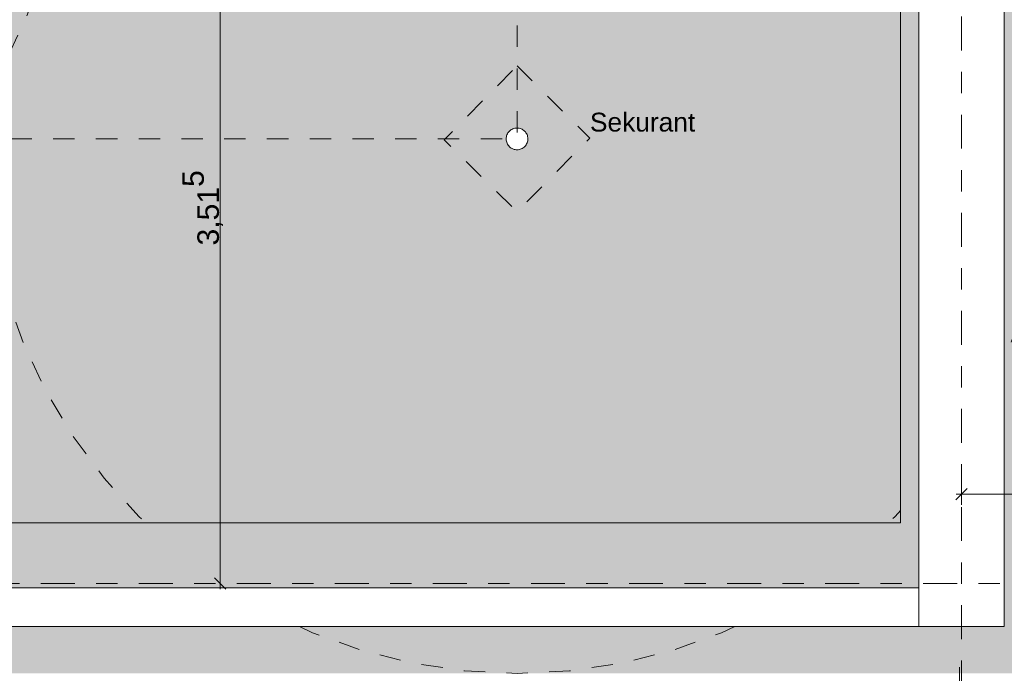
# Model space of a CAD drawing. Header units: metres. Extents: x -180 to 4, y -47 to 4.
# Tile 58 of 256: x -164.63 to -160.02, y -12.12 to -9.06. Entities that reach past the tile are written whole.
import ezdxf

# ---------------------------------------------------------------- set-up
doc = ezdxf.new("R2010")
doc.units = ezdxf.units.M
doc.header["$LTSCALE"] = 0.05
doc.header["$PDMODE"] = 1
doc.header["$PDSIZE"] = -2
doc.linetypes.add('Linienart-53', pattern=[5.291531, 3.175, -1.058062, 0.352704, -0.705764])
doc.linetypes.add('VW-01 Strichlinie kurz', pattern=[1.999894, 0.999947, -0.999947])
doc.layers.get('0').update_dxf_attribs({"lineweight": 25})
for name, color, linetype, lineweight, true_color in [('30 -36 Dächer- 3 Dachbeläge', 7, 'Continuous', 15, 0x9999ff), ('30 -36 Dächer- 3 Dachbeläge Gründach', 250, 'Continuous', 9, 0x333333), ('70 -72 Beschriftung- 1 Beschriftung allgemein', 7, 'Continuous', 9, 0xff6633), ('70 -76 Bemaßung- 2 Allgemein', 7, 'Continuous', 5, 0x6666cc)]:
    doc.layers.add(name, color=color, linetype=linetype, lineweight=lineweight, true_color=true_color)
for name, color, linetype, lineweight in [('30 -36 Dächer- 9 Sonstiges zur KG360', 7, 'VW-01 Strichlinie kurz', 9), ('60- 61 allgemeine Ausstattung- 4 Terrassen', 7, 'Continuous', 9), ('70 -71 Achsen- 1 Gebäudeachsen', 7, 'Linienart-53', 18), ('70 -72 Beschriftung-14 Schatten', 7, 'Continuous', 5), ('Keine', 7, 'Continuous', 9)]:
    doc.layers.add(name, color=color, linetype=linetype, lineweight=lineweight)
doc.styles.add('Arial', font='arial.ttf')
doc.dimstyles.new('k+k_klein', dxfattribs={"dimtxt": 0.075516, "dimasz": 0.05302, "dimexe": 0.05, "dimexo": 0.15, "dimgap": 0.005, "dimtad": 1, "dimdec": 3, "dimtxsty": 'Arial', "dimblk": 'VW_SLASH-2', "dimblk1": 'VW_SLASH-2', "dimblk2": 'VW_SLASH-2', "dimcen": 0, "dimdle": 0.025, "dimadec": 3, "dimazin": 0, "dimtfac": 0.75, "dimtdec": 3, "dimtix": 1, "dimtmove": 0, "dimatfit": 0, "dimldrblk": 'VW_FILLEDARROW', "dimfxl": 0.1, "dimfxlon": 1, "dimfrac": 2, "dimtolj": 1, "dimarcsym": 0})

# ---------------------------------------------------------------- blocks, each defined once
blk = doc.blocks.new('Gruppe-1395')
at = {"layer": '30 -36 Dächer- 9 Sonstiges zur KG360', "color": 9, "lineweight": 5, "true_color": 0xbababa, "flags": 128}
blk.add_lwpolyline([(-162.301, -7.117), (-162.056, -7.1291), (-161.8133, -7.1651), (-161.5753, -7.2247), (-161.3443, -7.3073), (-161.1225, -7.4122), (-160.9121, -7.5384), (-160.715, -7.6845), (-160.5332, -7.8493), (-160.3685, -8.0311), (-160.2223, -8.2281), (-160.0962, -8.4386), (-159.9913, -8.6603), (-159.9086, -8.8913), (-159.849, -9.1293), (-159.813, -9.372), (-159.801, -9.617), (-159.813, -9.8621), (-159.849, -10.1048), (-159.9086, -10.3428), (-159.9913, -10.5738), (-160.0962, -10.7955), (-160.2223, -11.006), (-160.3685, -11.203), (-160.5332, -11.3848), (-160.715, -11.5496), (-160.9121, -11.6957), (-161.1225, -11.8218), (-161.3443, -11.9267), (-161.5753, -12.0094), (-161.8133, -12.069), (-162.056, -12.105), (-162.301, -12.117), (-162.546, -12.105), (-162.7887, -12.069), (-163.0267, -12.0094), (-163.2577, -11.9267), (-163.4795, -11.8218), (-163.6899, -11.6957), (-163.887, -11.5496), (-164.0688, -11.3848), (-164.2335, -11.203), (-164.3797, -11.006), (-164.5058, -10.7955), (-164.6107, -10.5738), (-164.6934, -10.3428), (-164.753, -10.1048), (-164.789, -9.8621), (-164.801, -9.617), (-164.789, -9.372), (-164.753, -9.1293), (-164.6934, -8.8913), (-164.6107, -8.6603), (-164.5058, -8.4386), (-164.3797, -8.2281), (-164.2335, -8.0311), (-164.0688, -7.8493), (-163.887, -7.6845), (-163.6899, -7.5384), (-163.4795, -7.4122), (-163.2577, -7.3073), (-163.0267, -7.2247), (-162.7887, -7.1651), (-162.546, -7.1291)], close=True, dxfattribs=at)
at = {"layer": '30 -36 Dächer- 9 Sonstiges zur KG360', "lineweight": 9, "transparency": 33554687, "flags": 128}
blk.add_lwpolyline([(-162.301, -9.2758), (-161.9598, -9.6128), (-162.301, -9.9582), (-162.6422, -9.6213)], close=True, dxfattribs=at)
at = {"layer": '30 -36 Dächer- 9 Sonstiges zur KG360', "color": 7, "transparency": 33554687, "insert": (-161.9598, -9.4945), "char_height": 0.0881, "attachment_point": 1, "line_spacing_factor": 0.969685, "style": 'Arial'}
blk.add_mtext('Sekurant', dxfattribs=at)
at = {"color": 255, "linetype": 'Continuous', "transparency": 33554687}
blk.add_wipeout([(-162.3004, -9.6679), (-162.3054, -9.6677), (-162.3103, -9.667), (-162.3151, -9.6659), (-162.3199, -9.6642), (-162.3244, -9.6622), (-162.3287, -9.6596), (-162.3327, -9.6567), (-162.3365, -9.6534), (-162.3399, -9.6498), (-162.3429, -9.6458), (-162.3455, -9.6416), (-162.3477, -9.6371), (-162.3494, -9.6324), (-162.3507, -9.6276), (-162.3515, -9.6227), (-162.3518, -9.6177), (-162.3516, -9.6127), (-162.351, -9.6077), (-162.3498, -9.6029), (-162.3482, -9.5982), (-162.3461, -9.5936), (-162.3436, -9.5893), (-162.3407, -9.5853), (-162.3374, -9.5816), (-162.3337, -9.5782), (-162.3298, -9.5751), (-162.3255, -9.5725), (-162.321, -9.5703), (-162.3164, -9.5686), (-162.3115, -9.5673), (-162.3066, -9.5665), (-162.3016, -9.5662), (-162.2966, -9.5664), (-162.2917, -9.5671), (-162.2869, -9.5682), (-162.2821, -9.5699), (-162.2776, -9.5719), (-162.2733, -9.5744), (-162.2693, -9.5774), (-162.2655, -9.5807), (-162.2621, -9.5843), (-162.2591, -9.5883), (-162.2565, -9.5925), (-162.2543, -9.597), (-162.2526, -9.6017), (-162.2513, -9.6065), (-162.2505, -9.6114), (-162.2502, -9.6164), (-162.2504, -9.6214), (-162.251, -9.6263), (-162.2522, -9.6312), (-162.2538, -9.6359), (-162.2559, -9.6404), (-162.2584, -9.6447), (-162.2613, -9.6488), (-162.2646, -9.6525), (-162.2683, -9.6559), (-162.2722, -9.6589), (-162.2765, -9.6616), (-162.281, -9.6637), (-162.2856, -9.6655), (-162.2905, -9.6668), (-162.2954, -9.6675)], dxfattribs=at).dxf.layer = '30 -36 Dächer- 9 Sonstiges zur KG360'
at = {"layer": '30 -36 Dächer- 9 Sonstiges zur KG360', "linetype": 'Continuous', "transparency": 33554687, "flags": 128}
blk.add_lwpolyline([(-162.3004, -9.6679), (-162.3054, -9.6677), (-162.3103, -9.667), (-162.3151, -9.6659), (-162.3199, -9.6642), (-162.3244, -9.6622), (-162.3287, -9.6596), (-162.3327, -9.6567), (-162.3365, -9.6534), (-162.3399, -9.6498), (-162.3429, -9.6458), (-162.3455, -9.6416), (-162.3477, -9.6371), (-162.3494, -9.6324), (-162.3507, -9.6276), (-162.3515, -9.6227), (-162.3518, -9.6177), (-162.3516, -9.6127), (-162.351, -9.6077), (-162.3498, -9.6029), (-162.3482, -9.5982), (-162.3461, -9.5936), (-162.3436, -9.5893), (-162.3407, -9.5853), (-162.3374, -9.5816), (-162.3337, -9.5782), (-162.3298, -9.5751), (-162.3255, -9.5725), (-162.321, -9.5703), (-162.3164, -9.5686), (-162.3115, -9.5673), (-162.3066, -9.5665), (-162.3016, -9.5662), (-162.2966, -9.5664), (-162.2917, -9.5671), (-162.2869, -9.5682), (-162.2821, -9.5699), (-162.2776, -9.5719), (-162.2733, -9.5744), (-162.2693, -9.5774), (-162.2655, -9.5807), (-162.2621, -9.5843), (-162.2591, -9.5883), (-162.2565, -9.5925), (-162.2543, -9.597), (-162.2526, -9.6017), (-162.2513, -9.6065), (-162.2505, -9.6114), (-162.2502, -9.6164), (-162.2504, -9.6214), (-162.251, -9.6263), (-162.2522, -9.6312), (-162.2538, -9.6359), (-162.2559, -9.6404), (-162.2584, -9.6447), (-162.2613, -9.6488), (-162.2646, -9.6525), (-162.2683, -9.6559), (-162.2722, -9.6589), (-162.2765, -9.6616), (-162.281, -9.6637), (-162.2856, -9.6655), (-162.2905, -9.6668), (-162.2954, -9.6675)], close=True, dxfattribs=at)
blk = doc.blocks.new('Gruppe-1433')
at = {"layer": '30 -36 Dächer- 3 Dachbeläge Gründach', "linetype": 'Continuous', "lineweight": 0, "true_color": 0xe7eedf, "transparency": 33554687}
blk.add_hatch(color=254, dxfattribs=at).paths.add_polyline_path([(-175.136, -0.732), (-160.506, -0.732), (-160.506, -11.412), (-175.136, -11.412)])
at = {"layer": '30 -36 Dächer- 3 Dachbeläge Gründach', "flags": 128}
blk.add_lwpolyline([(-175.136, -0.732), (-160.506, -0.732), (-160.506, -11.412), (-175.136, -11.412)], close=True, dxfattribs=at)
at = {"layer": 'Keine', "color": 7}
blk.add_blockref('Gruppe-1395', (0, 0), dxfattribs=at)
at = {"color": 255, "lineweight": 9}
blk.add_wipeout([(-160.051, -11.867), (-167.8062, -11.867), (-167.8062, -11.412), (-160.506, -11.412), (-160.506, -0.732), (-167.8062, -0.732), (-167.8062, -0.277), (-160.051, -0.277)], dxfattribs=at).dxf.layer = '30 -36 Dächer- 3 Dachbeläge'
at = {"layer": '30 -36 Dächer- 3 Dachbeläge', "linetype": 'Continuous', "lineweight": 0, "transparency": 33554687}
h = blk.add_hatch(color=254, dxfattribs=at)
h.paths.add_polyline_path([(-175.841, -12.117), (-159.801, -12.117), (-159.801, -0.027), (-175.841, -0.027)])
h.paths.add_polyline_path([(-160.051, -0.277), (-160.051, -11.867), (-175.591, -11.867), (-175.591, -0.277)])
at = {"layer": '30 -36 Dächer- 3 Dachbeläge', "linetype": 'Continuous', "lineweight": 9}
h = blk.add_hatch(dxfattribs=at)
h.set_pattern_fill('{914A209A-ED12-11EE-87B6-5CE', style=0, pattern_type=2)
h.set_pattern_definition([(-22, (-159.863306, -7.597042), (-0.018555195, 0.04226461), [0.000625, -0.061875]), (14, (-159.855057, -7.619718), (-0.03711039, -0.027832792), [0.000625, -0.030625]), (-3.77456, (-159.91382, -7.63415), (-0.01958604, 0.06597403), [0.00028186, -0.09367194]), (-68, (-159.74373, -7.57024), (0.1926424, 0.04408), [0.0002813, -0.0934688]), (96, (-159.87774, -7.661983), (-0.03610527, -0.06319548), [0.0005625, -0.0931875]), (132, (-159.849908, -7.63828), (0.04020292, 0.004123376), [0.0003125, -0.0621875]), (-17, (-159.88186, -7.62178), (0.0930531, 0.02892868), [0.000625, -0.061875]), (-145, (-159.876705, -7.616625), (0.06266964, -0.04009224), [0.000625, -0.061875]), (-137, (-159.89114, -7.613533), (0.0494443, -0.02123569), [0.000625, -0.061875])])
h.paths.add_polyline_path([(-160.051, -0.277), (-175.591, -0.277), (-175.591, -11.867), (-160.051, -11.867)])
h.paths.add_polyline_path([(-175.136, -0.732), (-160.506, -0.732), (-160.506, -11.412), (-175.136, -11.412)])
at = {"layer": '30 -36 Dächer- 3 Dachbeläge', "lineweight": 9, "flags": 128}
for points in [[(-160.051, -0.277), (-175.591, -0.277), (-175.591, -11.867), (-160.051, -11.867)], [(-175.136, -0.732), (-160.506, -0.732), (-160.506, -11.412), (-175.136, -11.412)]]:
    blk.add_lwpolyline(points, close=True, dxfattribs=at)
at = {"layer": '30 -36 Dächer- 3 Dachbeläge', "flags": 128}
blk.add_lwpolyline([(-160.051, -0.277), (-160.051, -11.867), (-175.591, -11.867), (-175.591, -0.277)], close=True, dxfattribs=at)
at = {"layer": '30 -36 Dächer- 9 Sonstiges zur KG360', "color": 7, "linetype": 'VW-01 Strichlinie kurz', "lineweight": 9, "transparency": 33554687, "flags": 128}
blk.add_lwpolyline([(-173.341, -2.527), (-162.301, -2.527), (-162.301, -9.617), (-173.341, -9.617)], close=True, dxfattribs=at)
blk = doc.blocks.new('Gruppe-1438')
at = {"layer": '70 -72 Beschriftung-14 Schatten', "linetype": 'Continuous', "lineweight": 0, "transparency": 33554495}
h = blk.add_hatch(color=7, dxfattribs=at)
h.paths.add_polyline_path([(-99.3181, -9.9923), (-99.7998, -11.277), (-99.381, -11.277), (-99.381, -11.1), (-83.518, -11.1), (-83.518, -8.7228), (-97.7878, -8.7228), (-97.4287, -7.9275), (-97.4287, 0.15), (-97.9487, 0.15), (-97.9487, -7.7933), (-105.0287, -7.7933), (-105.0287, 0.15), (-105.5487, 0.15), (-105.5487, -7.7933), (-112.6287, -7.7933), (-112.6287, 0.15), (-113.1487, 0.15), (-113.1487, -7.7933), (-120.2287, -7.7933), (-120.2287, 0.15), (-120.7487, 0.15), (-120.7487, -7.7933), (-127.8287, -7.7933), (-127.8287, 0.15), (-128.3487, 0.15), (-128.3487, -7.7933), (-135.4287, -7.7933), (-135.4287, 0.15), (-135.9487, 0.15), (-135.9487, -7.7933), (-143.0287, -7.7933), (-143.0287, 0.15), (-143.5487, 0.15), (-143.5487, -7.7933), (-150.6287, -7.7933), (-150.6287, 0.15), (-151.1487, 0.15), (-151.1487, -7.7933), (-158.2287, -7.7933), (-158.2287, 0.15), (-158.7487, 0.15), (-158.7487, -0.087), (-159.801, -0.087), (-159.801, -9.1985), (-166.4632, -9.1985), (-166.4632, -0.057), (-166.9832, -0.057), (-166.9832, -9.1985), (-174.0632, -9.1985), (-174.0632, -0.027), (-174.5832, -0.027), (-174.5832, -9.1985), (-175.221, -10.6111), (-175.221, -11.897), (-174.0632, -9.3327), (-167.0438, -9.3327), (-167.621, -10.6111), (-167.621, -11.897), (-166.4632, -9.3327), (-159.801, -9.3327), (-159.801, -10.1239), (-160.021, -10.6111), (-160.021, -11.897), (-159.831, -11.4762), (-159.831, -12.1155), (-158.8723, -9.9923), (-152.1416, -9.9923), (-152.421, -10.6111), (-152.421, -11.897), (-151.561, -9.9923), (-144.5416, -9.9923), (-144.821, -10.6111), (-144.821, -11.897), (-143.961, -9.9923), (-136.9416, -9.9923), (-137.221, -10.6111), (-137.221, -11.897), (-136.361, -9.9923), (-129.3416, -9.9923), (-129.621, -10.6111), (-129.621, -11.897), (-128.761, -9.9923), (-121.7416, -9.9923), (-122.021, -10.6111), (-122.021, -11.897), (-121.161, -9.9923), (-114.1416, -9.9923), (-114.421, -10.6111), (-114.421, -11.897), (-113.561, -9.9923), (-106.5416, -9.9923), (-106.821, -10.6111), (-106.821, -11.897), (-105.961, -9.9923)])
h.paths.add_polyline_path([(-151.2093, -7.9275), (-152.081, -9.8581), (-158.8117, -9.8581), (-158.7093, -9.6311), (-158.7093, -8.9919), (-158.2287, -7.9275)])
h.paths.add_polyline_path([(-99.2677, -9.8581), (-105.9004, -9.8581), (-105.0287, -7.9275), (-98.0093, -7.9275), (-98.3684, -8.7228), (-98.8421, -8.7228)])
h.paths.add_polyline_path([(-112.6287, -7.9275), (-105.6093, -7.9275), (-106.481, -9.8581), (-113.5004, -9.8581)])
h.paths.add_polyline_path([(-120.2287, -7.9275), (-113.2093, -7.9275), (-114.081, -9.8581), (-121.1004, -9.8581)])
h.paths.add_polyline_path([(-127.8287, -7.9275), (-120.8093, -7.9275), (-121.681, -9.8581), (-128.7004, -9.8581)])
h.paths.add_polyline_path([(-135.4287, -7.9275), (-128.4093, -7.9275), (-129.281, -9.8581), (-136.3004, -9.8581)])
h.paths.add_polyline_path([(-143.0287, -7.9275), (-136.0093, -7.9275), (-136.881, -9.8581), (-143.9004, -9.8581)])
h.paths.add_polyline_path([(-150.6287, -7.9275), (-143.6093, -7.9275), (-144.481, -9.8581), (-151.5004, -9.8581)])
at = {"color": 255, "lineweight": 9}
blk.add_wipeout([(-160.421, -0.247), (-160.021, -0.247), (-160.021, -11.897), (-160.421, -11.897)], dxfattribs=at).dxf.layer = '60- 61 allgemeine Ausstattung- 4 Terrassen'
at = {"layer": '60- 61 allgemeine Ausstattung- 4 Terrassen', "lineweight": 9, "flags": 128}
blk.add_lwpolyline([(-160.421, -0.247), (-160.021, -0.247), (-160.021, -11.897), (-160.421, -11.897)], close=True, dxfattribs=at)
at = {"color": 255, "lineweight": 9}
blk.add_wipeout([(-167.621, -11.717), (-160.421, -11.717), (-160.421, -11.897), (-167.621, -11.897)], dxfattribs=at).dxf.layer = '60- 61 allgemeine Ausstattung- 4 Terrassen'
at = {"layer": '60- 61 allgemeine Ausstattung- 4 Terrassen', "lineweight": 9, "flags": 128}
blk.add_lwpolyline([(-167.621, -11.717), (-160.421, -11.717), (-160.421, -11.897), (-167.621, -11.897)], close=True, dxfattribs=at)
blk = doc.blocks.new('Gruppe-1690')
at = {"layer": '30 -36 Dächer- 9 Sonstiges zur KG360', "color": 9, "lineweight": 5, "true_color": 0xbababa, "flags": 128}
blk.add_lwpolyline([(-166.906, -5.5915), (-166.661, -5.6035), (-166.4183, -5.6395), (-166.1803, -5.6991), (-165.9493, -5.7818), (-165.7275, -5.8867), (-165.5171, -6.0128), (-165.32, -6.159), (-165.1382, -6.3237), (-164.9735, -6.5055), (-164.8273, -6.7026), (-164.7012, -6.913), (-164.5963, -7.1348), (-164.5136, -7.3658), (-164.454, -7.6038), (-164.418, -7.8464), (-164.406, -8.0915), (-164.418, -8.3365), (-164.454, -8.5792), (-164.5136, -8.8172), (-164.5963, -9.0482), (-164.7012, -9.27), (-164.8273, -9.4804), (-164.9735, -9.6775), (-165.1382, -9.8593), (-165.32, -10.024), (-165.5171, -10.1702), (-165.7275, -10.2963), (-165.9493, -10.4012), (-166.1803, -10.4838), (-166.4183, -10.5435), (-166.661, -10.5795), (-166.906, -10.5915), (-167.151, -10.5795), (-167.3937, -10.5435), (-167.6317, -10.4838), (-167.8627, -10.4012), (-168.0845, -10.2963), (-168.2949, -10.1702), (-168.492, -10.024), (-168.6738, -9.8593), (-168.8385, -9.6775), (-168.9847, -9.4804), (-169.1108, -9.27), (-169.2157, -9.0482), (-169.2984, -8.8172), (-169.358, -8.5792), (-169.394, -8.3365), (-169.406, -8.0915), (-169.394, -7.8464), (-169.358, -7.6038), (-169.2984, -7.3658), (-169.2157, -7.1348), (-169.1108, -6.913), (-168.9847, -6.7026), (-168.8385, -6.5055), (-168.6738, -6.3237), (-168.492, -6.159), (-168.2949, -6.0128), (-168.0845, -5.8867), (-167.8627, -5.7818), (-167.6317, -5.6991), (-167.3937, -5.6395), (-167.151, -5.6035)], close=True, dxfattribs=at)
blk = doc.blocks.new('_Dach_2D (2D)')
at = {"layer": '70 -72 Beschriftung- 1 Beschriftung allgemein', "color": 7}
blk.add_blockref('Gruppe-1433', (0, 0), dxfattribs=at)
at = {"layer": '60- 61 allgemeine Ausstattung- 4 Terrassen', "color": 7}
blk.add_blockref('Gruppe-1438', (0, 0), dxfattribs=at)
at = {"layer": 'Keine', "color": 7}
blk.add_blockref('Gruppe-1690', (0, 0), dxfattribs=at)
blk = doc.blocks.new('VW_SLASH-2')
at = {"color": 0, "linetype": 'ByBlock', "lineweight": -2, "transparency": 16777216}
blk.add_line((0.472, 0), (-1, 0), dxfattribs=at)
at = {"color": 0, "lineweight": 5, "transparency": 16777216, "flags": 128}
blk.add_lwpolyline([(0.5, 0.5), (-0.5, -0.5)], dxfattribs=at)
blk = doc.blocks.new('*D2350')
at = {"layer": '70 -76 Bemaßung- 2 Allgemein', "color": 0, "lineweight": -2}
for p, q in [((-163.59, -8.182), (-163.74, -8.182)), ((-163.69, -11.644), (-163.69, -8.235)), ((-163.761, -11.697), (-163.74, -11.697))]:
    blk.add_line(p, q, dxfattribs=at)
at = {"layer": 'Defpoints', "color": 0}
for p in [(-163.69, -8.182), (-163.306, -8.182), (-163.611, -11.697)]:
    blk.add_point(p, dxfattribs=at)
at = {"layer": '70 -76 Bemaßung- 2 Allgemein', "color": 0, "lineweight": -2, "xscale": 0.05302001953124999, "yscale": 0.05302001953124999, "zscale": 0.05302001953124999}
for p, rotation in [((-163.69, -8.182), 90), ((-163.69, -11.697), 270)]:
    blk.add_blockref('VW_SLASH-2', p, dxfattribs=dict(at, rotation=rotation))
at = {"layer": '70 -76 Bemaßung- 2 Allgemein', "color": 0, "insert": (-163.7722, -9.9395), "char_height": 0.100689, "attachment_point": 5, "rotation": 90, "style": 'Arial'}
blk.add_mtext('\\A1;3,51\\S5^ ;', dxfattribs=at)
blk = doc.blocks.new('VW_FILLEDARROW')
at = {"linetype": 'Continuous', "lineweight": 0, "transparency": 16777216}
blk.add_hatch(color=0, dxfattribs=at).paths.add_polyline_path([(-2.829, 0.758), (0, 0), (-2.829, -0.758)])
at = {"color": 0, "lineweight": 5, "transparency": 16777216, "flags": 128}
blk.add_lwpolyline([(-2.829, 0.758), (0, 0), (-2.829, -0.758)], close=True, dxfattribs=at)
blk = doc.blocks.new('*D2468')
at = {"layer": '70 -76 Bemaßung- 2 Allgemein', "color": 0, "lineweight": -2}
for p, q in [((-160.221, -11.1784), (-160.221, -11.3284)), ((-155.531, -11.1784), (-155.531, -11.3284)), ((-155.584, -11.2784), (-160.168, -11.2784))]:
    blk.add_line(p, q, dxfattribs=at)
at = {"layer": 'Defpoints', "color": 0}
for p in [(-160.221, -10.5063), (-155.531, -10.887), (-160.221, -11.2784)]:
    blk.add_point(p, dxfattribs=at)
at = {"layer": '70 -76 Bemaßung- 2 Allgemein', "color": 0, "lineweight": -2, "xscale": 0.05302001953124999, "yscale": 0.05302001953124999, "zscale": 0.05302001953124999, "rotation": 180}
blk.add_blockref('VW_SLASH-2', (-160.221, -11.2784), dxfattribs=at)
at = {"layer": '70 -76 Bemaßung- 2 Allgemein', "color": 0, "lineweight": -2, "xscale": 0.05302001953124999, "yscale": 0.05302001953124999, "zscale": 0.05302001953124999}
blk.add_blockref('VW_SLASH-2', (-155.531, -11.2784), dxfattribs=at)
at = {"layer": '70 -76 Bemaßung- 2 Allgemein', "color": 0, "insert": (-157.876, -11.2129), "char_height": 0.10069, "attachment_point": 5, "style": 'Arial'}
blk.add_mtext('\\A1;4,69', dxfattribs=at)
blk = doc.blocks.new('_Achsen (3D)')
at = {"layer": '70 -71 Achsen- 1 Gebäudeachsen', "transparency": 33554687}
for p, q in [((-160.221, 3.8), (-160.221, -46.172)), ((-179.668, -11.697), (3.826, -11.697))]:
    blk.add_line(p, q, dxfattribs=at)
blk = doc.blocks.new('Gruppe-1931')
at = {"layer": '70 -76 Bemaßung- 2 Allgemein'}
dim = blk.add_linear_dim(base=(-163.69, -8.182), p1=(-163.611, -11.697), p2=(-163.306, -8.182), angle=270, text='3,51\\S5^ ;', dimstyle='k+k_klein', override={"dimtxt": 0.100689, "dimgap": 0.005, "dimpost": '<>', "dimtxsty": 'Arial', "dimtmove": 2}, dxfattribs=at)
dim.commit()
dim.dimension.update_dxf_attribs({"geometry": '*D2350', "text_midpoint": (-163.7722, -9.9395)})
blk = doc.blocks.new('Gruppe-2001')
at = {"layer": '70 -76 Bemaßung- 2 Allgemein'}
dim = blk.add_linear_dim(base=(-160.22099996, -11.27840949), p1=(-155.53099996, -10.88704198), p2=(-160.22099996, -10.50630239), text='4,69', dimstyle='k+k_klein', override={"dimtxt": 0.100689, "dimgap": 0.005, "dimdec": 8, "dimpost": '<>', "dimtxsty": 'Arial', "dimtmove": 2}, dxfattribs=at)
dim.commit()
dim.dimension.update_dxf_attribs({"geometry": '*D2468', "text_midpoint": (-157.87599996, -11.21294595)})
blk = doc.blocks.new('_Dach_2D Bemaßung_ Beschriftung (2D)')
at = {"layer": '70 -72 Beschriftung- 1 Beschriftung allgemein'}
blk.add_line((-160.23099996, -12.08704198), (-160.23099996, -31.58704198), dxfattribs=at)
at = {"layer": '70 -76 Bemaßung- 2 Allgemein'}
for name in ['Gruppe-1931', 'Gruppe-2001']:
    blk.add_blockref(name, (0, 0), dxfattribs=at)

msp = doc.modelspace()

# ---------------------------------------------------------------- block references
at = {"layer": 'Keine', "color": 1}
msp.add_blockref('_Dach_2D (2D)', (0, 0), dxfattribs=at)

# ---------------------------------------------------------------- next in the draw order: block references
msp.add_blockref('_Dach_2D Bemaßung_ Beschriftung (2D)', (0, 0), dxfattribs=at)

# ---------------------------------------------------------------- next in the draw order: block references
msp.add_blockref('_Achsen (3D)', (0, 0), dxfattribs=at)

doc.saveas('drawing.dxf')
